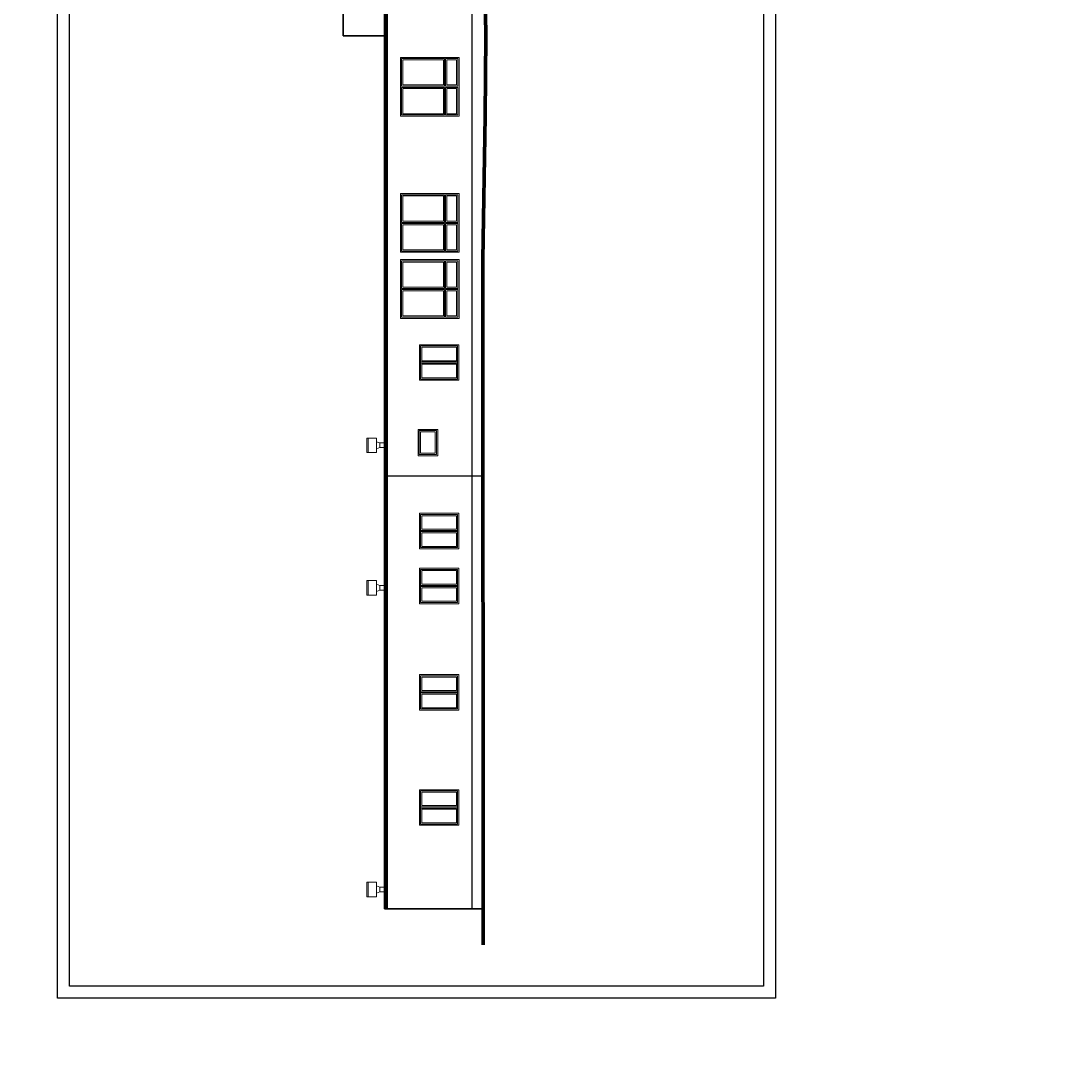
# Model space of a CAD drawing. Header units: millimetres. Extents: x -2948 to 78628, y 64669 to 215420.
# Tile 5 of 256: x 41545 to 45888, y 72756 to 77015. Entities that reach past the tile are written whole.
import ezdxf

# ---------------------------------------------------------------- set-up
doc = ezdxf.new("R2010")
doc.units = ezdxf.units.MM
for name, color, linetype, lineweight in [('BUDYNEK', 7, 'Continuous', 70), ('OPIS', 2, 'Continuous', 13), ('ramka', 7, 'Continuous', 0), ('SCIANY', 7, 'Continuous', 30), ('STOLARKA', 3, 'Continuous', 13), ('WENTYLACJA', 21, 'Continuous', 9), ('WYMIAR', 5, 'Continuous', 13)]:
    doc.layers.add(name, color=color, linetype=linetype, lineweight=lineweight)
doc.layers.add('FORMATKA', color=7, linetype='Continuous')
doc.layers.add('UZIOM', color=33, linetype='Continuous')
doc.styles.add('100', font='isocpeur.ttf', dxfattribs={"height": 1})
doc.styles.add('style2', font='romans.shx', dxfattribs={"width": 0.7})
doc.dimstyles.new('100', dxfattribs={"dimscale": 80, "dimtxt": 0.2, "dimasz": 0.2, "dimexe": 1.25, "dimexo": 0.625, "dimgap": 0.05, "dimtad": 1, "dimdec": 0, "dimdsep": 46, "dimlunit": 6, "dimtxsty": 'style2', "dimblk1": 'TICK', "dimblk2": 'TICK', "dimsah": 1, "dimcen": 0.2, "dimse1": 1, "dimse2": 1, "dimclrd": 256, "dimclrt": 2, "dimadec": 0, "dimazin": 0, "dimtfac": 1, "dimtdec": 0, "dimtix": 1, "dimtmove": 1, "dimatfit": 0, "dimldrblk": 'DOTSMALL', "dimfxl": 1, "dimtolj": 1, "dimtzin": 0, "dimarcsym": 0})

# ---------------------------------------------------------------- blocks, each defined once
blk = doc.blocks.new('G$C8D969751')
at = {"layer": 'STOLARKA', "ltscale": 2}
for p, q in [((-298, 57), (-298, 300)), ((-298, 300), (-55, 300)), ((-293, 117), (-293, 295)), ((-293, 295), (-179, 295)), ((-288, 122), (-288, 290)), ((-288, 290), (-184, 290)), ((-184, 290), (-184, 122)), ((-179, 117), (-179, 295)), ((-174, 117), (-174, 295)), ((-174, 295), (-60, 295)), ((-169, 122), (-169, 290)), ((-169, 290), (-65, 290)), ((-65, 290), (-65, 122)), ((-60, 295), (-60, 117)), ((-55, 300), (-55, 57)), ((-293, 117), (-179, 117)), ((-179, 112.5), (-293, 112.5)), ((-293, 62), (-293, 112.5)), ((-184, 122), (-288, 122)), ((-184, 107.5), (-288, 107.5)), ((-288, 67), (-288, 107.5)), ((-184, 107.5), (-184, 67)), ((-179, 62), (-179, 112.5)), ((-174, 117), (-60, 117)), ((-174, 62), (-174, 112.5)), ((-60, 112.5), (-174, 112.5)), ((-65, 122), (-169, 122)), ((-169, 67), (-169, 107.5)), ((-169, 107.5), (-65, 107.5)), ((-65, 107.5), (-65, 67)), ((-60, 112.5), (-60, 62)), ((-55, 57), (-298, 57)), ((-179, 62), (-293, 62)), ((-184, 67), (-288, 67)), ((-60, 62), (-174, 62)), ((-65, 67), (-169, 67))]:
    blk.add_line(p, q, dxfattribs=at)
blk = doc.blocks.new('G$C58D6D2C9')
at = {"layer": 'STOLARKA', "ltscale": 2}
for p, q in [((-81, 153), (-81, 10)), ((-76, 158), (-76, 5)), ((-71, 158), (-71, 5)), ((-66, 153), (-66, 10))]:
    blk.add_line(p, q, dxfattribs=at)
for points in [[(0, 0), (-147, 0), (-147, 163), (0, 163)], [(-147, 163), (0, 163), (0, 0), (-147, 0)], [(-142, 158), (-5, 158), (-5, 5), (-142, 5)]]:
    blk.add_lwpolyline(points, close=True, dxfattribs=at)
for points in [[(-81, 10), (-137, 10), (-137, 153), (-81, 153)], [(-66, 153), (-10, 153), (-10, 10), (-66, 10)]]:
    blk.add_lwpolyline(points, dxfattribs=at)
blk = doc.blocks.new('TICK')
at = {"color": 5}
for p, q in [((-1, 0), (1, 0)), ((0, -0.75), (0, 0.75))]:
    blk.add_line(p, q, dxfattribs=at)
at = {"const_width": 0.1}
blk.add_lwpolyline([(-0.35, -0.35), (0.35, 0.35)], dxfattribs=at)
blk = doc.blocks.new('*D993')
at = {"layer": 'Defpoints', "color": 0, "ltscale": 2, "transparency": 16777216}
for p in [(47874.7, 73412.5), (-2948.3, 73343.5), (46898.1, 73343.5)]:
    blk.add_point(p, dxfattribs=at)
at = {"layer": 'WYMIAR', "lineweight": -2, "ltscale": 2, "transparency": 16777216}
blk.add_line((46898.1, 73396.5), (46898.1, 73359.5), dxfattribs=at)
at = {"layer": 'WYMIAR', "lineweight": -2, "ltscale": 2, "transparency": 16777216, "xscale": 16, "yscale": 16, "zscale": 16}
for p, rotation in [((46898.1, 73412.5), 90), ((46898.1, 73343.5), 270)]:
    blk.add_blockref('TICK', p, dxfattribs=dict(at, rotation=rotation))
at = {"layer": 'WYMIAR', "color": 2, "ltscale": 2, "transparency": 16777216, "insert": (46886.1, 73378), "char_height": 16, "attachment_point": 5, "rotation": 90, "style": 'style2'}
blk.add_mtext('\\A1;69', dxfattribs=at)
blk = doc.blocks.new('_DotSmall')
at = {"layer": 'OPIS', "color": 0, "const_width": 0.5}
blk.add_lwpolyline([(-0.0625, 0, 1), (0.0625, 0, 1)], format="xyb", close=True, dxfattribs=at)

msp = doc.modelspace()

# ---------------------------------------------------------------- linework, layer by layer
msp.add_lwpolyline([(43457.1, 73343.5), (43427.1, 73343.5), (43417.1, 73343.5), (43412.1, 73343.5), (43412.1, 77729)])
at = {"layer": 'BUDYNEK', "ltscale": 2}
for p, q in [((43467.3, 76953.5), (43457.3, 77697.5)), ((43465.3, 76621.5), (43467.3, 76953.5)), ((43455.3, 76028.5), (43465.3, 76621.5)), ((43457.2, 73195.2), (43455.3, 76028.5))]:
    msp.add_line(p, q, dxfattribs=at)
at = {"layer": 'FORMATKA', "ltscale": 2}
for points in [[(44666.4, 83474.7), (44666.4, 72974.7), (41696.4, 72974.7), (41696.4, 83474.7)], [(41746.4, 73024.7), (41746.4, 83419.7), (44616.4, 83419.7), (44616.4, 73024.7)]]:
    msp.add_lwpolyline(points, close=True, dxfattribs=at)
at = {"layer": 'SCIANY', "color": 0, "ltscale": 2}
for q in [(42877.3, 83010.5), (43059.3, 76953.5)]:
    msp.add_line((42877.3, 76953.5), q, dxfattribs=at)
at = {"layer": 'SCIANY', "ltscale": 2}
for p, q in [((43049.3, 73343.5), (43049.3, 83010.5)), ((43053.3, 73343.5), (43053.3, 83010.5)), ((43059.3, 73343.5), (43059.3, 83010.5)), ((43049.3, 73343.5), (43457.1, 73343.5)), ((43049.3, 73343.5), (43457.1, 73343.5))]:
    msp.add_line(p, q, dxfattribs=at)
at = {"layer": 'STOLARKA', "ltscale": 2}
for points in [[(43187.8, 75217.5), (43187.8, 75326.5), (43268.8, 75326.5), (43268.8, 75217.5)], [(43192.8, 75222.5), (43192.8, 75321.5), (43263.8, 75321.5), (43263.8, 75222.5)], [(43197.8, 75227.5), (43197.8, 75316.5), (43258.8, 75316.5), (43258.8, 75227.5)]]:
    msp.add_lwpolyline(points, close=True, dxfattribs=at)
at = {"layer": 'UZIOM', "ltscale": 2}
msp.add_line((43455.9, 75133.2), (43049.3, 75133.2), dxfattribs=at)
at = {"layer": 'WENTYLACJA', "ltscale": 2}
for p, q in [((42980.7, 75230.5), (42980.7, 75290.5)), ((43015.7, 75245.5), (43015.7, 75275.5)), ((43029.3, 75270.1), (43015.7, 75275.5)), ((43029.3, 75250.9), (43015.7, 75245.5)), ((42980.7, 74641.5), (42980.7, 74701.5)), ((43015.7, 74656.5), (43015.7, 74686.5)), ((43029.3, 74681.1), (43015.7, 74686.5)), ((43029.3, 74661.9), (43015.7, 74656.5)), ((42980.7, 73393.5), (42980.7, 73453.5)), ((43029.3, 73433.1), (43015.7, 73438.5)), ((43029.3, 73413.9), (43015.7, 73408.5))]:
    msp.add_line(p, q, dxfattribs=at)
for points in [[(42975.7, 75230.5), (42975.7, 75290.5), (43015.7, 75290.5), (43015.7, 75230.5), (42975.7, 75230.5)], [(42975.7, 74641.5), (42975.7, 74701.5), (43015.7, 74701.5), (43015.7, 74641.5), (42975.7, 74641.5)], [(42975.7, 73393.5), (42975.7, 73453.5), (43015.7, 73453.5), (43015.7, 73393.5), (42975.7, 73393.5)]]:
    msp.add_lwpolyline(points, dxfattribs=at)
for points in [[(43029.3, 75250.9), (43029.3, 75270.1), (43049.3, 75270.1), (43049.3, 75250.9)], [(43029.3, 74661.9), (43029.3, 74681.1), (43049.3, 74681.1), (43049.3, 74661.9)], [(43029.3, 73413.9), (43029.3, 73433.1), (43049.3, 73433.1), (43049.3, 73413.9)]]:
    msp.add_lwpolyline(points, close=True, dxfattribs=at)

# ---------------------------------------------------------------- block references
at = {"layer": 'STOLARKA', "ltscale": 2, "rotation": 90}
for name, p in [('G$C8D969751', (43414.3, 76919.5)), ('G$C8D969751', (43414.3, 76356.5)), ('G$C8D969751', (43414.3, 76083.5)), ('G$C58D6D2C9', (43356.3, 75676.5)), ('G$C58D6D2C9', (43356.3, 74979.5)), ('G$C58D6D2C9', (43356.3, 74752.5)), ('G$C58D6D2C9', (43356.3, 74312.5)), ('G$C58D6D2C9', (43356.3, 73836.5))]:
    msp.add_blockref(name, p, dxfattribs=at)

# ---------------------------------------------------------------- texts
at = {"layer": 'ramka', "color": 1, "transparency": 33554687, "insert": (44836.8, 71527), "char_height": 13.065, "width": 772.501, "attachment_point": 1, "rotation": 90, "style": '100'}
msp.add_mtext('\\pi207.26;MODERNIZACJA ISTNIEJĄCEGO BUDYNKU B-62', dxfattribs=at)

# ---------------------------------------------------------------- dimensions: what is measured, and where the dimension line sits
at = {"layer": 'WYMIAR', "ltscale": 2}
dim = msp.add_linear_dim(base=(46898.1, 73343.5), p1=(47874.7, 73412.5), p2=(-2948.3, 73343.5), angle=90, dimstyle='100', dxfattribs=at)
dim.commit()
dim.dimension.update_dxf_attribs({"geometry": '*D993', "text_midpoint": (46886.1, 73378)})

doc.saveas('drawing.dxf')
